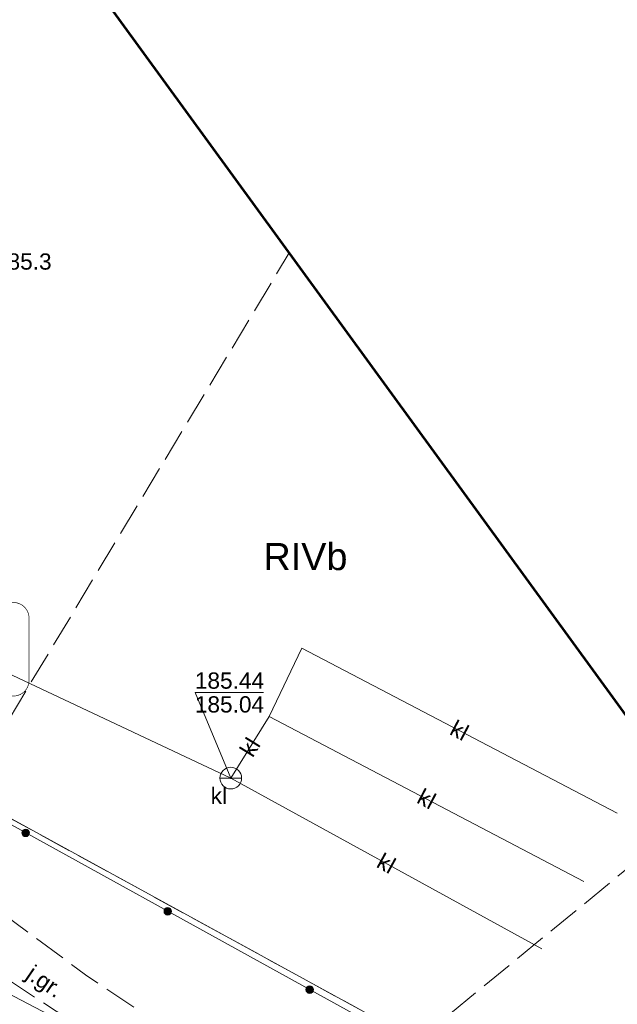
# Model space of a CAD drawing. Header units: metres. Extents: x 7482748 to 7484637, y 5684406 to 5687014.
# Tile 108 of 180: x 7483468 to 7483496, y 5686065 to 5686110. Entities that reach past the tile are written whole.
import ezdxf
from ezdxf.enums import TextEntityAlignment as Align
from ezdxf.lldxf.tags import DXFTag

# ---------------------------------------------------------------- set-up
doc = ezdxf.new("R2010")
doc.units = ezdxf.units.M
doc.header["$MEASUREMENT"] = 0
doc.linetypes.add('KTJZ01_500', pattern=[2, 1.5, -0.5])
doc.linetypes.add('l217_500', pattern=[2, 1.5, -0.5])
for name, color, linetype, lineweight in [('_Dzialki', 7, 'Continuous', 0), ('_Kontury', 7, 'Continuous', 0), ('_Kontury_opis', 7, 'Continuous', 0), ('_Zakres2', 7, 'Continuous', 0), ('GES__SUUS07_P', 7, 'Continuous', 13), ('KTOK05_01', 7, 'Continuous', 13)]:
    doc.layers.add(name, color=color, linetype=linetype, lineweight=lineweight)
for name, color, linetype, lineweight, true_color in [('GES__SUPK_01_pL', 7, 'Continuous', 13, 0x803300), ('GES__SUPS01_05L', 7, 'Continuous', 13, 0x803300), ('GES__SUPS01_05P', 7, 'Continuous', 13, 0x803300), ('GES__SUPW_01_pL', 5, 'Continuous', 13, 0x0000ff)]:
    doc.layers.add(name, color=color, linetype=linetype, lineweight=lineweight, true_color=true_color)
doc.layers.add('GES__SUPK_01_pT', color=7, linetype='Continuous', lineweight=13, true_color=0x803300, transparency=0.25)
doc.layers.add('GES__SUPS01_05G', color=7, linetype='Continuous', lineweight=13, true_color=0x803300, transparency=0.25)
for name, color, linetype, lineweight, transparency in [('GES__SUUS_ET_05T', 7, 'Continuous', 13, 0.25), ('KTJZ01_O', 7, 'KTJZ01_500', 13, 0.5), ('KTJZ01_T', 7, 'Continuous', 13, 0.25), ('RTPW01_G', 7, 'Continuous', 13, 0.25)]:
    doc.layers.add(name, color=color, linetype=linetype, lineweight=lineweight, transparency=transparency)
doc.layers.add('IS_Węzeł_sieci_kanalizacyjnej_-_opisy', color=7, linetype='Continuous')
doc.styles.get("Standard").update_dxf_attribs({"font": 'simplex.shx', "width": 0.75})
doc.styles.add('Style-Arial', font='arial.ttf')
tags = doc.linetypes.add('SOLID', pattern=[10, 10, 0]).pattern_tags.tags
tags[6:7] = [DXFTag(74, 4), DXFTag(75, 0), DXFTag(340, '0'), DXFTag(46, 0.0), DXFTag(50, 0.0), DXFTag(44, 0.0), DXFTag(45, 0.0)]
tags[4:5] = [DXFTag(74, 4), DXFTag(75, 0), DXFTag(340, '0'), DXFTag(46, 0.0), DXFTag(50, 0.0), DXFTag(44, 0.0), DXFTag(45, 0.0)]

# ---------------------------------------------------------------- blocks, each defined once
blk = doc.blocks.new('SUUS07_3')
at = {"layer": 'GES__SUUS07_P', "linetype": 'Continuous', "lineweight": 13}
blk.add_line((-0.5, 0), (0.5, 0), dxfattribs=at)
blk.add_circle((0, 0), 0.5, dxfattribs=at)
blk = doc.blocks.new('SUPS01_6')
at = {"layer": 'GES__SUPS01_05P', "linetype": 'Continuous', "lineweight": 13}
h = blk.add_hatch(color=256, dxfattribs=at)
edge = h.paths.add_edge_path()
edge.add_arc((0, 0), 0.045, 0, 360)

msp = doc.modelspace()

# ---------------------------------------------------------------- hatches: boundary and pattern name
at = {"layer": 'KTOK05_01', "linetype": 'Continuous', "lineweight": 13}
h = msp.add_hatch(color=256, dxfattribs=at)
edge = h.paths.add_edge_path()
edge.add_arc((7483468.45114, 5686072.72396), 0.175, 0, 360)
h = msp.add_hatch(color=256, dxfattribs=at)
edge = h.paths.add_edge_path()
edge.add_arc((7483475.01729, 5686069.09963), 0.175, 0, 360)
h = msp.add_hatch(color=256, dxfattribs=at)
edge = h.paths.add_edge_path()
edge.add_arc((7483481.58343, 5686065.47531), 0.175, 0, 360)

# ---------------------------------------------------------------- linework, layer by layer
at = {"layer": '_Dzialki', "color": 96, "linetype": 'Continuous', "true_color": 0x008000}
msp.add_line((7483520.76, 5686044.41), (7483405.14, 5686107.61), dxfattribs=at)
at = {"layer": '_Kontury', "color": 96, "linetype": 'l217_500', "true_color": 0x008000}
for p, q in [((7483465.62, 5686074.55), (7483480.63, 5686099.51)), ((7483465.62, 5686074.55), (7483486.54, 5686063.11)), ((7483486.54, 5686063.11), (7483499.44, 5686073.68))]:
    msp.add_line(p, q, dxfattribs=at)
at = {"layer": '_Zakres2', "color": 250, "linetype": 'Continuous', "lineweight": 53, "flags": 128}
msp.add_lwpolyline([(7483469.46, 5686200.94), (7483457.15, 5686175.34), (7483454.19, 5686160.77), (7483450.68, 5686142.8), (7483445.21, 5686123.66), (7483469.65, 5686114.59), (7483521.99, 5686042.72), (7483521.41, 5686032.76), (7483497.78, 5685988.42), (7483466.13, 5686001.7), (7483413.53, 5686020.4), (7483407.67, 5685973.53), (7483350.64, 5685913.76), (7483321.93, 5685933.1), (7483288.55, 5685901.25)], dxfattribs=at)
at = {"layer": 'GES__SUPK_01_pL', "linetype": 'Continuous', "lineweight": 13}
for p, q in [((7483479.7, 5686078.1), (7483477.93, 5686075.25)), ((7483494.25, 5686070.47), (7483479.7, 5686078.1)), ((7483477.93, 5686075.25), (7483492.3, 5686067.36))]:
    msp.add_line(p, q, dxfattribs=at)
at = {"layer": 'GES__SUPK_01_pL', "linetype": 'Continuous', "lineweight": 13, "flags": 128}
for points in [[(7483477.93, 5686075.25), (7483447.92, 5686089.37), (7483447.08, 5686089.75), (7483446.2, 5686090.09), (7483442.57, 5686091.69)], [(7483495.78, 5686073.63), (7483481.22, 5686081.26), (7483479.7, 5686078.1)]]:
    msp.add_lwpolyline(points, dxfattribs=at)
at = {"layer": 'GES__SUPS01_05L', "linetype": 'Continuous', "lineweight": 13, "flags": 128}
msp.add_lwpolyline([(7483477.93, 5686075.25), (7483476.29, 5686079.21), (7483479.45, 5686079.21)], dxfattribs=at)
at = {"layer": 'GES__SUPW_01_pL', "linetype": 'Continuous', "lineweight": 13, "flags": 128}
msp.add_lwpolyline([(7483402.8, 5686082.32), (7483403.83, 5686081.79), (7483409.25, 5686078.98), (7483422.91, 5686081.46), (7483431.73, 5686080.91), (7483443.85, 5686075.8), (7483460.95, 5686068.8), (7483474.84, 5686061.54), (7483489.65, 5686054.64), (7483511.61, 5686043.73), (7483514.17, 5686040.98), (7483513.52, 5686037.35), (7483511.7, 5686033.33)], dxfattribs=at)
at = {"layer": 'IS_Węzeł_sieci_kanalizacyjnej_-_opisy', "color": 18, "linetype": 'SOLID', "ltscale": 0.01, "true_color": 0x000000, "const_width": 0.03}
msp.add_lwpolyline([(7483453.8668, 5686079.04108), (7483467.8868, 5686079.04108, 0.414214), (7483468.6068, 5686079.76108), (7483468.6068, 5686082.64108, 0.414214), (7483467.8868, 5686083.36108), (7483453.8668, 5686083.36108, 0.414214), (7483453.1468, 5686082.64108), (7483453.1468, 5686079.76108, 0.414214), (7483453.8668, 5686079.04108)], format="xyb", dxfattribs=at)
at = {"layer": 'KTJZ01_O', "linetype": 'KTJZ01_500', "lineweight": 13, "flags": 128}
msp.add_lwpolyline([(7483493.35, 5686051.25), (7483471.22, 5686066.16), (7483459.21, 5686075.03), (7483452.17, 5686078.98), (7483451, 5686076.95), (7483458.24, 5686072.81), (7483461.68, 5686069.87), (7483469.86, 5686064.48), (7483492.46, 5686049.6), (7483493.35, 5686051.25)], close=True, dxfattribs=at)
at = {"layer": 'KTOK05_01', "linetype": 'Continuous', "lineweight": 13, "flags": 128}
msp.add_lwpolyline([(7483521.1, 5686043.95), (7483500.96, 5686054.78), (7483464.69, 5686074.8), (7483407.28, 5686106.42), (7483407.31, 5686108.49), (7483409.34, 5686114.4)], dxfattribs=at)
at = {"layer": 'KTOK05_01', "linetype": 'Continuous', "lineweight": 13}
for centre in [(7483468.45, 5686072.72), (7483475.02, 5686069.1), (7483481.58, 5686065.48)]:
    msp.add_circle(centre, 0.175, dxfattribs=at)

# ---------------------------------------------------------------- block references
at = {"layer": 'GES__SUPS01_05P', "linetype": 'Continuous', "lineweight": 13, "rotation": 270}
msp.add_blockref('SUPS01_6', (7483477.93, 5686075.25), dxfattribs=at)
at = {"layer": 'GES__SUUS07_P', "linetype": 'Continuous', "lineweight": 13}
msp.add_blockref('SUUS07_3', (7483477.93, 5686075.25), dxfattribs=at)

# ---------------------------------------------------------------- texts
at = {"layer": '_Kontury_opis', "color": 96, "linetype": 'Continuous', "lineweight": 13, "true_color": 0x008000, "style": 'Style-Arial'}
msp.add_text('RIVb', height=1.25, dxfattribs=at).set_placement((7483479.44, 5686084.86))
at = {"layer": 'GES__SUPK_01_pT', "linetype": 'Continuous', "lineweight": 13, "style": 'Style-Arial'}
for rotation, p in [(332.34, (7483488.5, 5686077.45)), (58.16, (7483478.82, 5686076.68)), (332.33, (7483486.98, 5686074.29)), (331.23, (7483485.12, 5686071.31))]:
    msp.add_text('kl', height=0.75, rotation=rotation, dxfattribs=at).set_placement(p, align=Align.MIDDLE_CENTER)
at = {"layer": 'GES__SUPS01_05G', "linetype": 'Continuous', "lineweight": 13, "style": 'Style-Arial'}
for s, p in [('185.44', (7483477.87, 5686079.38)), ('185.04', (7483477.87, 5686078.28))]:
    msp.add_text(s, height=0.75, dxfattribs=at).set_placement(p, align=Align.CENTER)
at = {"layer": 'GES__SUUS_ET_05T', "linetype": 'Continuous', "lineweight": 13, "style": 'Style-Arial'}
msp.add_text('kl', height=0.75, dxfattribs=at).set_placement((7483477, 5686074.06))
at = {"layer": 'IS_Węzeł_sieci_kanalizacyjnej_-_opisy', "color": 18, "linetype": 'SOLID', "ltscale": 0.01, "true_color": 0x000000, "char_height": 1.2888}
for s, insert, attachment_point in [('\\fArial|b0|i0;185,50', (7483463.0868, 5686081.32468), 7), ('\\fArial|b0|i0;183,70', (7483463.0868, 5686080.91428), 1)]:
    msp.add_mtext(s, dxfattribs=dict(at, insert=insert, attachment_point=attachment_point))
at = {"layer": 'KTJZ01_T', "linetype": 'Continuous', "lineweight": 13, "style": 'Style-Arial'}
msp.add_text('j.gr.', height=0.75, rotation=325.75, dxfattribs=at).set_placement((7483468.41, 5686066.04))
at = {"layer": 'RTPW01_G', "linetype": 'Continuous', "lineweight": 13, "style": 'Style-Arial'}
msp.add_text('185.3', height=0.75, dxfattribs=at).set_placement((7483467.03, 5686098.74))

doc.saveas('drawing.dxf')
